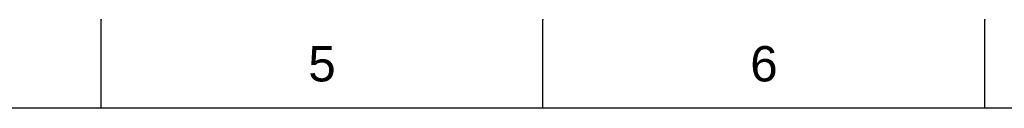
# Model space of a CAD drawing. Header units: millimetres. Extents: x 580 to 2065, y -13 to 1037.
# Tile 8 of 9: x 1290 to 1684, y 1001 to 1037. Entities that reach past the tile are written whole.
import ezdxf

# ---------------------------------------------------------------- set-up
doc = ezdxf.new("R2010")
doc.units = ezdxf.units.MM
doc.header["$LTSCALE"] = 0.1
doc.styles.get("Standard").update_dxf_attribs({"font": 'arial_0.ttf'})

msp = doc.modelspace()

# ---------------------------------------------------------------- linework, layer by layer
for p, q in [((1322.28, 1001.37), (1322.28, 1036.73)), ((1499.05, 1001.37), (1499.05, 1036.73)), ((1675.82, 1001.37), (1675.82, 1036.73)), ((2029.35, 1001.37), (615.21, 1001.37))]:
    msp.add_line(p, q)
for p in [(1322.28, 1036.73), (1499.05, 1036.73), (1675.82, 1036.73)]:
    msp.add_point(p)

# ---------------------------------------------------------------- texts
at = {"char_height": 14.14, "attachment_point": 5}
for s, insert in [('5', (1410.66, 1019.05)), ('6', (1587.43, 1019.05))]:
    msp.add_mtext_dynamic_manual_height_columns(s, width=50, gutter_width=12.5, heights=[0], dxfattribs=dict(at, insert=insert))

doc.saveas('drawing.dxf')
